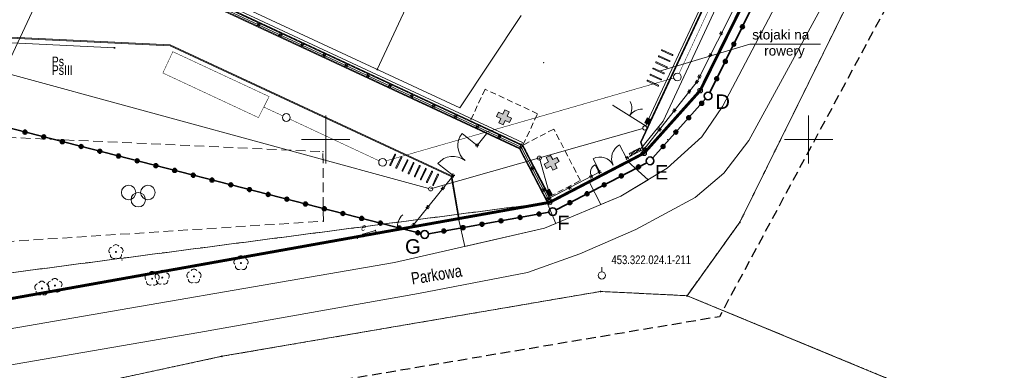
# Model space of a CAD drawing. Header units: millimetres. Extents: x -1269 to 2805, y -3872 to -312.
# Tile 4 of 19: x -1115 to -1013, y -3819 to -3782. Entities that reach past the tile are written whole.
import ezdxf
from ezdxf.enums import TextEntityAlignment as Align

# ---------------------------------------------------------------- set-up
doc = ezdxf.new("R2010")
doc.units = ezdxf.units.MM
for name, pattern in [('BORDER2', [22.225, 6.35, -3.175, 6.35, -3.175, 0, -3.175]), ('HIDDEN', [9.525, 6.35, -3.175]), ('L_0_04', [1.5, 1, -0.5]), ('L_0_45', [0.5, 0.25, -0.25]), ('L_0_52', [1, 0.75, -0.25])]:
    doc.linetypes.add(name, pattern=pattern)
doc.layers.get('0').update_dxf_attribs({"lineweight": 5})
for name, color, linetype, lineweight in [('A_chodnik', 132, 'Continuous', 5), ('A_granica obszaru opracowania', 5, 'Continuous', 5), ('A_hatch nawierzchnia', 253, 'Continuous', 5), ('A_hidden', 132, 'HIDDEN', 5), ('A_mapa vector', 253, 'Continuous', 5), ('A_ogrodzenie 2_4m', 45, 'Continuous', 5), ('A_opisy', 13, 'Continuous', 5), ('A_parking', 53, 'Continuous', 5), ('A_pzt granica działki', 1, 'BORDER2', 5), ('A_zjazd z drogi', 7, 'Continuous', 5), ('IE_nn', 240, 'Continuous', 5), ('S-kd', 230, 'Continuous', 5), ('S-ks', 12, 'Continuous', 5)]:
    doc.layers.add(name, color=color, linetype=linetype, lineweight=lineweight)
doc.styles.add('Arial', font='Arial.ttf')
doc.styles.get("Standard").update_dxf_attribs({"font": 'arial.ttf'})

# ---------------------------------------------------------------- blocks, each defined once
blk = doc.blocks.new('L_0_02_1')
at = {"color": 0}
blk.add_point((0, 0), dxfattribs=at)
blk = doc.blocks.new('L_0_02_2')
at = {"color": 0}
blk.add_point((0, 0), dxfattribs=at)
blk = doc.blocks.new('KTOK02_500')
at = {"color": 0, "linetype": 'Continuous', "lineweight": 13}
for centre, start, end in [((-3, 0), 0, 60.0184), ((3, 0), 119.9816, 180)]:
    blk.add_arc(centre, 3, start, end, dxfattribs=at)
blk = doc.blocks.new('KTOK04_500')
at = {"color": 0, "linetype": 'Continuous', "lineweight": 13}
blk.add_arc((3, 0), 3, 119.9816, 180, dxfattribs=at)
blk = doc.blocks.new('OBOP02_01')
at = {"linetype": 'Continuous', "lineweight": 18}
blk.add_hatch(color=0, dxfattribs=at).paths.add_polyline_path([(0, -0.1, 1), (0, 0.1, 1)])
at = {"color": 0, "linetype": 'Continuous', "lineweight": 18}
blk.add_circle((0, 0), 0.1, dxfattribs=at)
for centre, radius, start, end in [((-0.77, 0.25), 0.7, 101.6336, 222.6627), ((0, 0.8), 0.7, 29.8459, 150.1541), ((0.77, 0.25), 0.7, 317.3373, 78.3664), ((-0.46, -0.64), 0.71, 174.3693, 292.5572), ((0.46, -0.64), 0.71, 247.4428, 5.6307)]:
    blk.add_arc(centre, radius, start, end, dxfattribs=at)
blk = doc.blocks.new('BUBS04_1')
at = {"color": 0, "linetype": 'Continuous', "lineweight": 18}
for centre in [(-2, 0), (0, -1.5), (2, 0)]:
    blk.add_circle(centre, 1.5, dxfattribs=at)
blk = doc.blocks.new('zw$F0AB')
at = {"layer": 'A_mapa vector', "linetype": 'Continuous', "lineweight": 0}
for points in [[(229.34, 69, 1), (229.34, 69.09, 1)], [(214.91, 61.83, 1), (214.91, 61.92, 1)], [(223.88, 61.39, 1), (223.88, 61.48, 1)], [(175.7, 55.11, 1), (175.7, 55.2, 1)]]:
    blk.add_hatch(color=8, dxfattribs=at).paths.add_polyline_path(points)
at = {"layer": 'A_mapa vector', "linetype": 'CONTINUOUS', "lineweight": 0}
for p, q in [((229.34, 69.05), (315.95, 244.52)), ((225.23, 82.69), (237.2, 106.89)), ((225.23, 82.69), (219.43, 76.21)), ((219.43, 76.21), (209.65, 71.11)), ((117.95, 54.72), (209.65, 71.11)), ((229.34, 69.05), (223.88, 61.44)), ((214.91, 61.88), (175.7, 55.16)), ((223.88, 61.44), (214.91, 61.88)), ((223.88, 61.44), (270.84, 42.04)), ((175.7, 55.16), (155.78, 50.87))]:
    blk.add_line(p, q, dxfattribs=at)
at = {"layer": 'A_mapa vector', "color": 8, "linetype": 'L_0_04', "lineweight": 25, "flags": 128}
blk.add_lwpolyline([(132.44, 208.42), (272.32, 142.97), (227.23, 59.26), (127.11, 42.43), (76.33, 77.73)], close=True, dxfattribs=at)
at = {"layer": 'A_mapa vector', "color": 8, "linetype": 'L_0_52', "lineweight": 0, "flags": 128}
for points in [[(266.51, 144.36), (229.34, 69.05)], [(225.23, 82.69), (237.2, 106.89)], [(219.43, 76.21), (225.23, 82.69)], [(209.65, 71.11), (219.43, 76.21)], [(128.87, 60.55), (209.65, 71.11)], [(209.65, 71.11), (128.87, 60.55)], [(166.36, 63.37), (209.65, 71.11)], [(229.34, 69.05), (223.88, 61.44)], [(117.95, 54.72), (166.36, 63.37)], [(214.91, 61.88), (175.7, 55.16)], [(223.88, 61.44), (214.91, 61.88)], [(249.12, 51.02), (223.88, 61.44)], [(223.88, 61.44), (249.12, 51.02)], [(175.7, 55.16), (155.78, 50.87)]]:
    blk.add_lwpolyline(points, dxfattribs=at)
at = {"layer": 'A_mapa vector', "color": 8, "linetype": 'L_0_45', "lineweight": 0, "flags": 128}
for points in [[(229.34, 69.05), (266.51, 144.36)], [(266.51, 144.36), (229.34, 69.05)], [(225.23, 82.69), (237.2, 106.89)], [(237.2, 106.89), (225.23, 82.69)], [(219.43, 76.21), (225.23, 82.69)], [(225.23, 82.69), (219.43, 76.21)], [(209.65, 71.11), (219.43, 76.21)], [(219.43, 76.21), (209.65, 71.11)], [(128.87, 60.55), (209.65, 71.11)], [(209.65, 71.11), (128.87, 60.55)], [(166.36, 63.37), (209.65, 71.11)], [(209.65, 71.11), (166.36, 63.37)], [(223.88, 61.44), (229.34, 69.05)], [(229.34, 69.05), (223.88, 61.44)], [(117.95, 54.72), (166.36, 63.37)], [(166.36, 63.37), (117.95, 54.72)], [(214.91, 61.88), (175.7, 55.16)], [(175.7, 55.16), (214.91, 61.88)], [(223.88, 61.44), (214.91, 61.88)], [(214.91, 61.88), (223.88, 61.44)], [(249.12, 51.02), (223.88, 61.44)], [(223.88, 61.44), (249.12, 51.02)], [(175.7, 55.16), (155.78, 50.87)], [(155.78, 50.87), (175.7, 55.16)]]:
    blk.add_lwpolyline(points, dxfattribs=at)
at = {"layer": 'A_mapa vector', "color": 8, "linetype": 'Continuous', "lineweight": 0, "flags": 128}
for points in [[(216.21, 81.15), (219.64, 78.99)], [(186.46, 75.12), (186.46, 80.12)], [(186.46, 75.12), (186.46, 80.12)], [(236.46, 75.12), (236.46, 80.12)], [(236.46, 75.12), (236.46, 80.12)], [(236.46, 75.12), (236.46, 80.12)], [(236.46, 75.12), (236.46, 80.12)], [(183.96, 77.62), (188.96, 77.62)], [(183.96, 77.62), (188.96, 77.62)], [(233.96, 77.62), (236.46, 77.62)], [(233.96, 77.62), (236.46, 77.62)], [(236.46, 77.62), (238.96, 77.62)], [(236.46, 77.62), (238.96, 77.62)], [(193.9, 68.4), (194.94, 68.57)], [(190.29, 67.8), (191.61, 68.2), (191.69, 67.95), (190.37, 67.55), (190.29, 67.8)], [(215.05, 63.91), (215.05, 64.41)]]:
    blk.add_lwpolyline(points, dxfattribs=at)
at = {"layer": 'A_mapa vector', "color": 8, "linetype": 'L_0_04', "lineweight": 0, "flags": 128}
blk.add_lwpolyline([(186.21, 69.16), (186.17, 76.35), (148.31, 78.09), (148.19, 66.7), (186.21, 69.16)], dxfattribs=at)
at = {"layer": 'A_mapa vector', "color": 8, "linetype": 'Continuous', "lineweight": 0}
for centre, radius in [((225.23, 82.69), 0.25), ((219.43, 76.21), 0.25), ((209.65, 71.11), 0.25), ((229.34, 69.05), 0.045), ((215.05, 63.54), 0.375), ((214.91, 61.88), 0.045), ((223.88, 61.44), 0.045), ((175.7, 55.16), 0.045)]:
    blk.add_circle(centre, radius, dxfattribs=at)
at = {"layer": 'A_mapa vector', "color": 8}
for p in [(209.01, 85.58), (216.21, 81.15), (219.64, 78.99), (221.87, 77.59), (186.17, 76.35), (209.25, 71.09), (186.21, 69.16), (193.9, 68.4), (194.94, 68.57), (195.55, 68.78), (189.73, 67.38), (190.29, 67.8), (190.37, 67.55), (191.61, 68.2), (191.69, 67.95), (164.73, 65.98), (165.36, 65.15), (177.68, 64.82), (169.52, 63.32), (172.81, 63.44), (158.41, 62.48), (168.48, 63.2), (157.06, 62.19)]:
    blk.add_point(p, dxfattribs=at)
at = {"layer": 'A_mapa vector', "color": 8, "linetype": 'Continuous', "yscale": 0.5, "zscale": 0.5}
for name, p, xscale, rotation in [('L_0_02_1', (225.23, 82.69), 0.4999999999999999, 228.1699999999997), ('L_0_02_1', (225.23, 82.69), 0.5, 63.67999999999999), ('KTOK02_500', (217.93, 80.07), 0.5, 327.7400000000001), ('L_0_02_2', (219.43, 76.21), 0.5, 48.17), ('L_0_02_1', (219.43, 76.21), 0.4999999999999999, 207.54), ('L_0_02_2', (209.65, 71.11), 0.4999999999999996, 190.1299999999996), ('L_0_02_2', (209.65, 71.11), 0.5, 27.54), ('KTOK04_500', (193.9, 68.4), 0.5, 9.290000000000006), ('L_0_02_1', (229.34, 69.05), 0.5, 234.3400000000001), ('L_0_02_1', (229.34, 69.05), 0.5, 63.73000000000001), ('L_0_02_1', (214.91, 61.88), 0.4999999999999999, 189.7299999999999), ('L_0_02_2', (214.91, 61.88), 0.5, 357.19), ('L_0_02_2', (223.88, 61.44), 0.5, 54.34), ('L_0_02_1', (223.88, 61.44), 0.5, 337.55), ('L_0_02_1', (223.88, 61.44), 0.5, 177.19), ('L_0_02_1', (175.7, 55.16), 0.4999999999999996, 192.1499999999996), ('L_0_02_2', (175.7, 55.16), 0.5, 9.73)]:
    blk.add_blockref(name, p, dxfattribs=dict(at, xscale=xscale, rotation=rotation))
at = {"layer": 'A_mapa vector', "color": 8, "linetype": 'Continuous', "xscale": 0.5, "yscale": 0.5, "zscale": 0.5}
for name, p in [('BUBS04_1', (167.04, 72.13)), ('OBOP02_01', (164.73, 65.98)), ('OBOP02_01', (177.68, 64.82)), ('OBOP02_01', (158.41, 62.48)), ('OBOP02_01', (168.48, 63.2)), ('OBOP02_01', (169.52, 63.32)), ('OBOP02_01', (172.81, 63.44)), ('OBOP02_01', (157.06, 62.19))]:
    blk.add_blockref(name, p, dxfattribs=at)
at = {"layer": 'A_mapa vector', "color": 8, "style": 'Arial', "width": 0.78}
for s, height, p in [('Ps', 1, (158.08, 86.21)), ('PsIII', 1, (158.08, 85.31)), ('453.322.024.1-211', 0.9, (216.05, 65.61))]:
    blk.add_text(s, height=height, dxfattribs=at).set_placement(p, align=Align.TOP_LEFT)
at = {"layer": 'A_mapa vector', "color": 8, "style": 'Arial', "oblique": 15, "width": 0.78}
blk.add_text('e', height=0.75, dxfattribs=at).set_placement((190.07, 68.92), align=Align.TOP_LEFT)
at = {"layer": 'A_mapa vector', "color": 8, "style": 'Arial', "width": 0.78}
blk.add_text('Parkowa', height=1.25, rotation=9.3, dxfattribs=at).set_placement((195.21, 63.82), align=Align.TOP_LEFT)
blk = doc.blocks.new('zw$2B9E')
at = {"layer": 'A_hatch nawierzchnia'}
h = blk.add_hatch(color=1, dxfattribs=at)
h.dxf.hatch_style = 1
h.paths.add_polyline_path([(2.11, 2.05), (2.57, 1.84), (2.36, 1.39), (2.81, 1.17), (3.02, 1.63), (3.47, 1.42), (3.68, 1.87), (3.23, 2.08), (3.44, 2.53), (2.99, 2.74), (2.78, 2.29), (2.32, 2.5)])
at = {"layer": 'A_hidden', "linetype": 'HIDDEN', "ltscale": 0.1}
for p, q in [((2.11, 2.05), (2.32, 2.5)), ((2.11, 2.05), (2.57, 1.84)), ((2.32, 2.5), (2.78, 2.29)), ((2.78, 2.29), (2.99, 2.74)), ((2.99, 2.74), (3.44, 2.53)), ((3.23, 2.08), (3.44, 2.53)), ((3.23, 2.08), (3.68, 1.87)), ((2.36, 1.39), (2.57, 1.84)), ((2.36, 1.39), (2.81, 1.17)), ((2.81, 1.17), (3.02, 1.63)), ((3.02, 1.63), (3.47, 1.42)), ((3.47, 1.42), (3.68, 1.87))]:
    blk.add_line(p, q, dxfattribs=at)
blk.add_lwpolyline([(0, 0), (3.26, -1.52), (5.8, 3.92), (2.53, 5.44)], close=True, dxfattribs=at)
blk = doc.blocks.new('zw$72B4')
at = {"layer": 'A_ogrodzenie 2_4m'}
for p, q in [((0.05, -0.05), (-0.05, 0.05)), ((-0.05, -0.05), (0.05, 0.05))]:
    blk.add_line(p, q, dxfattribs=at)
at = {"layer": 'A_ogrodzenie 2_4m', "linetype": 'HIDDEN', "ltscale": 0.01}
blk.add_lwpolyline([(-0.12, 0.12), (-0.12, -0.12), (0.12, -0.12), (0.12, 0.12)], close=True, dxfattribs=at)
at = {"layer": 'A_ogrodzenie 2_4m'}
blk.add_lwpolyline([(-0.05, 0.05), (-0.05, -0.05), (0.05, -0.05), (0.05, 0.05)], close=True, dxfattribs=at)
blk = doc.blocks.new('zw$4BF9')
at = {"layer": 'A_ogrodzenie 2_4m'}
for p, q in [((5.03, 9.47), (6.59, 8.22)), ((7.57, 9.44), (6.59, 8.22)), ((21.34, 8.29), (22.06, 6.91)), ((11.14, 8.05), (13.95, 2.68)), ((2.53, 6.35), (4.09, 5.1)), ((18.59, 6.85), (19.31, 5.48)), ((19.22, 5.43), (18.81, 6.23)), ((4.06, 5.06), (0.03, 0.04))]:
    blk.add_line(p, q, dxfattribs=at)
for points in [[(11.14, 8.05), (11.14, 8.05), (-89.69, 55.03), (-87.99, 59.25), (-87.56, 60.24), (-75.49, 90.17), (-59.85, 129.16), (-17.97, 109.65), (59.05, 73.8), (29.36, 14.85), (23.38, 7.17)], [(23.95, 7.9), (22.06, 6.91)], [(19.31, 5.48), (13.95, 2.68)]]:
    blk.add_lwpolyline(points, dxfattribs=at)
for centre, radius, start, end in [((6.59, 8.22), 2, 141.294, 231.294), ((22.06, 6.91), 1.55, 117.5408, 207.5408), ((4.09, 5.1), 2, 51.294, 141.294), ((19.22, 5.43), 0.9, 117.5408, 207.5408), ((19.31, 5.48), 1.55, 27.5408, 117.5408)]:
    blk.add_arc(centre, radius, start, end, dxfattribs=at)
for p, rotation in [((-16.05, 20.72), 65.02180580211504), ((-13.78, 19.67), 65.02180580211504), ((31.86, 19.84), 63.26799960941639), ((-11.52, 18.61), 65.02180580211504), ((-9.25, 17.56), 65.02180580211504), ((30.74, 17.6), 63.26799960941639), ((-6.98, 16.5), 65.02180580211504), ((-4.72, 15.44), 65.02180580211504), ((29.61, 15.37), 63.26799960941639), ((-2.45, 14.39), 65.02180580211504), ((29.34, 14.82), 52.08704927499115), ((-0.19, 13.33), 65.02180580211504), ((28.56, 13.81), 52.08704927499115), ((2.08, 12.28), 65.02180580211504), ((4.35, 11.22), 65.02180580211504), ((27.02, 11.84), 52.08704927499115), ((6.61, 10.17), 65.02180580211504), ((8.88, 9.11), 65.02180580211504), ((25.48, 9.87), 52.08704927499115), ((6.59, 8.22), 51.29404449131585), ((11.14, 8.05), 65.02180580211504), ((23.95, 7.9), 27.54079736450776), ((22.1, 6.93), 27.54079736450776), ((4.09, 5.1), 51.29404449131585), ((12.3, 5.84), 27.54079736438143), ((18.38, 4.99), 27.54079736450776), ((19.27, 5.46), 27.54079736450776), ((3.03, 3.78), 51.29404449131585), ((13.46, 3.62), 27.54079736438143), ((16.16, 3.84), 27.54079736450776), ((13.95, 2.68), 9.778696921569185), ((1.46, 1.82), 51.29404449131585), ((0, 0), 51.29404449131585)]:
    blk.add_blockref('zw$72B4', p, dxfattribs=dict(at, rotation=rotation))
blk = doc.blocks.new('zw$3AD2')
at = {"layer": 'A_opisy'}
for points in [[(-0.05, 0.05), (-1.25, 0.05)], [(-1.25, -0.05), (-0.05, -0.05)]]:
    blk.add_lwpolyline(points, dxfattribs=at)
for centre, start, end in [((-1.25, 0), 90, 270), ((-0.05, 0), 270, 90)]:
    blk.add_arc(centre, 0.05, start, end, dxfattribs=at)
blk = doc.blocks.new('zw$374C')
at = {"layer": 'A_opisy', "rotation": 335.0218058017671}
for p in [(0.02, -0.07), (-0.57, -1.34), (-0.27, -0.7), (-1.16, -2.6), (-0.86, -1.97), (-1.45, -3.24)]:
    blk.add_blockref('zw$3AD2', p, dxfattribs=at)
blk = doc.blocks.new('zw$8536')
at = {"layer": 'S-ks', "color": 8, "const_width": 0.05}
for points in [[(-19.08, 1.48), (-7.99, -3.69)], [(-21, -2.64), (-9.9, -7.81)], [(-7.99, -3.69), (-7.08, -4.11)], [(-8.47, -8.03), (-6.89, -4.64)], [(-9.9, -7.81), (-9, -8.23)], [(-12.58, -16.87), (-8.8, -8.76)], [(-25.11, -11.48), (-14.02, -16.65)], [(-26.15, -13.71), (-15.06, -18.87)], [(-14.02, -16.65), (-13.12, -17.07)], [(-13.62, -19.1), (-12.92, -17.6)], [(-15.06, -18.87), (-14.15, -19.29)], [(-29.23, -20.3), (-18.13, -25.47)], [(-16.7, -25.7), (-13.96, -19.82)], [(-18.13, -25.47), (-17.23, -25.89)], [(-21.78, -36.62), (-17.03, -26.42)], [(-21.78, -36.62), (-17.03, -26.42)], [(-34.31, -31.22), (-23.22, -36.39)], [(-23.22, -36.39), (-22.31, -36.81)], [(-26.31, -43.02), (-37.28, -37.6)], [(-22.69, -38.57), (-22.12, -37.34)], [(-22.69, -38.57), (-22.12, -37.34)], [(-24.13, -38.35), (-23.23, -38.77)], [(-23.03, -39.3), (-23.84, -41.04)], [(-23.84, -41.04), (-23.03, -39.3)], [(-23.84, -41.04), (-23.03, -39.3)], [(-25.28, -40.81), (-24.38, -41.24)], [(-24.87, -43.25), (-24.18, -41.77)], [(-24.87, -43.25), (-24.18, -41.77)], [(-24.18, -41.77), (-24.87, -43.25)], [(-26.31, -43.02), (-25.4, -43.44)], [(-31.88, -58.3), (-25.21, -43.97)], [(-84.31, -56.04), (-85.34, -58.25), (-75.44, -62.87), (-74.34, -60.69), (-84.31, -56.04)], [(-62.22, -67.35), (-32.44, -58.78)], [(-74.89, -61.78), (-72.92, -62.69)], [(-72.19, -63.03), (-62.96, -67.34)]]:
    blk.add_lwpolyline(points, dxfattribs=at)
at = {"layer": 'S-ks', "color": 8}
for centre in [(-6.72, -4.28), (-8.64, -8.4), (-12.75, -17.24), (-13.79, -19.46), (-16.86, -26.06), (-21.95, -36.98), (-22.86, -38.94), (-24.01, -41.4), (-25.04, -43.61), (-32.05, -58.66), (-72.56, -62.86), (-62.59, -67.51)]:
    blk.add_circle(centre, 0.4, dxfattribs=at)
blk = doc.blocks.new('zw$CD52')
at = {"layer": 'S-kd'}
h = blk.add_hatch(dxfattribs=at)
h.set_pattern_fill('ANSI31', color=8, scale=0.01, angle=290.0218)
h.set_pattern_definition([(335.0218058, (1528.189614, 1696.752834), (0.01340717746, 0.02878037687), [])])
h.paths.add_polyline_path([(-34.79, -63.06), (-35.17, -62.89), (-35.42, -63.42), (-35.04, -63.6)])
h = blk.add_hatch(dxfattribs=at)
h.set_pattern_fill('ANSI31', color=8, scale=0.01, angle=342.5408)
h.set_pattern_definition([(27.5407974, (-490.729373, 2240.85234), (-0.0146805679, 0.0281521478), [])])
h.paths.add_polyline_path([(-45.29, -70.3), (-45.66, -70.49), (-45.39, -71.02), (-45.01, -70.82)])
at = {"layer": 'S-kd', "color": 8}
for p, q in [((-101.82, -58.21), (-57.81, -70.2)), ((-57.61, -70.26), (-35.64, -64.01)), ((-35.23, -63.51), (-35.34, -63.76)), ((-45.34, -70.66), (-46.35, -67.06))]:
    blk.add_line(p, q, dxfattribs=at)
for points in [[(-35.01, -62.96), (-5.38, 0.66), (-5.15, 0.55), (-34.79, -63.06)], [(-148.56, -18.64), (-48.08, -65.44), (-48.19, -65.67), (-148.66, -18.86)], [(-34.79, -63.06), (-35.04, -63.6), (-35.42, -63.42), (-35.17, -62.89)], [(-45.29, -70.3), (-45.01, -70.82), (-45.39, -71.02), (-45.66, -70.49)]]:
    blk.add_lwpolyline(points, close=True, dxfattribs=at)
blk.add_lwpolyline([(-95.07, -43.72), (-101.82, -58.21), (-106.95, -57.96)], dxfattribs=at)
for centre in [(-35.43, -63.95), (-46.35, -67.06), (-57.61, -70.26)]:
    blk.add_circle(centre, 0.212, dxfattribs=at)
blk = doc.blocks.new('zw$354D')
at = {"layer": 'A_granica obszaru opracowania', "linetype": 'Continuous', "lineweight": 35}
h = blk.add_hatch(color=5, dxfattribs=at)
h.dxf.hatch_style = 1
edge = h.paths.add_edge_path()
edge.add_ellipse((0, 0), major_axis=(20, 0), ratio=1, start_angle=0, end_angle=360)
at = {"layer": 'A_granica obszaru opracowania', "color": 5, "linetype": 'Continuous', "lineweight": 35}
blk.add_circle((0, 0), 20, dxfattribs=at)

msp = doc.modelspace()

# ---------------------------------------------------------------- block references
at = {"layer": 'A_mapa vector'}
msp.add_blockref('zw$F0AB', (-1269.4, -3872.28), dxfattribs=at)

# ---------------------------------------------------------------- next in the draw order: linework, layer by layer
at = {"layer": 'A_chodnik'}
msp.add_line((-1059.58, -3801.08), (-1059.51, -3801.04), dxfattribs=at)
msp.add_lwpolyline([(-1059.58, -3801.08), (-1062.58, -3795.31), (-1163.23, -3748.43), (-1159.33, -3738.81), (-1146.16, -3710.55), (-1147.7, -3709.83), (-1145.95, -3706.06), (-1144.41, -3706.78), (-1131.4, -3678.86), (-1095.84, -3695.43), (-1094.88, -3693.36), (-1069.77, -3705.06), (-1070.73, -3707.12), (-1037.34, -3722.68), (-1036.56, -3720.99), (-1019.52, -3728.93), (-1050.27, -3794.95), (-1049.9, -3796.03)], close=True, dxfattribs=at)
for points in [[(-1144.37, -3706.89), (-1131.36, -3678.97), (-1095.8, -3695.53), (-1094.84, -3693.47), (-1069.87, -3705.1), (-1070.84, -3707.16), (-1037.31, -3722.78), (-1036.52, -3721.1), (-1019.62, -3728.97), (-1050.36, -3794.95), (-1049.97, -3796.07)], [(-1059.51, -3801.04), (-1062.52, -3795.25), (-1093.19, -3780.96)]]:
    msp.add_lwpolyline(points, dxfattribs=at)
at = {"layer": 'A_granica obszaru opracowania', "color": 5, "linetype": 'Continuous', "lineweight": 35}
for points in [[(-1013.3, -3729.4), (-1043.16, -3789.8)], [(-1043.6, -3790.45), (-1049.08, -3796.57)], [(-1073.09, -3804.4), (-1119.16, -3792.59), (-1137.67, -3791.7)], [(-1049.7, -3797.06), (-1059.07, -3801.94)], [(-1059.82, -3802.2), (-1072.31, -3804.43)]]:
    msp.add_lwpolyline(points, dxfattribs=at)
for centre in [(-1043.34, -3790.15), (-1049.35, -3796.87), (-1059.43, -3802.13), (-1072.7, -3804.5)]:
    msp.add_circle(centre, 0.4, dxfattribs=at)
at = {"layer": 'A_ogrodzenie 2_4m'}
msp.add_lwpolyline([(-1062.71, -3795.44), (-1062.71, -3795.44), (-1163.54, -3748.47), (-1161.84, -3744.25), (-1161.41, -3743.26), (-1149.34, -3713.32), (-1133.7, -3674.34), (-1091.83, -3693.84), (-1014.8, -3729.7), (-1044.49, -3788.65), (-1050.47, -3796.33)], dxfattribs=at)
msp.add_lwpolyline([(-1062.71, -3795.44), (-1062.71, -3795.44), (-1163.54, -3748.47), (-1161.84, -3744.25), (-1161.41, -3743.26), (-1149.34, -3713.32), (-1133.7, -3674.34), (-1091.83, -3693.84), (-1014.8, -3729.7), (-1044.49, -3788.65), (-1050.47, -3796.33)], dxfattribs=at)
at = {"layer": 'A_opisy'}
msp.add_lwpolyline([(-1031.69, -3784.78), (-1039.03, -3784.78), (-1048.36, -3787.59)], dxfattribs=at)
at = {"layer": 'A_parking'}
msp.add_line((-1069.19, -3802.86), (-1059.88, -3801.19), dxfattribs=at)
for points in [[(-1139.64, -3759.42), (-1139.78, -3759.72), (-1158.13, -3751.18), (-1169.81, -3776.25), (-1157.15, -3782.15), (-1099.06, -3784.94)], [(-1059.98, -3801.21), (-1062.89, -3795.63), (-1093.48, -3781.38), (-1093.3, -3781), (-1094.24, -3780.56), (-1094.42, -3780.94), (-1116.14, -3770.83), (-1115.96, -3770.45), (-1116.91, -3770.01), (-1117.08, -3770.39), (-1138.73, -3760.3), (-1138.55, -3759.92), (-1139.57, -3759.45), (-1139.74, -3759.83), (-1158.09, -3751.28), (-1169.7, -3776.21), (-1157.13, -3782.07), (-1099.04, -3784.86)], [(-1059.9, -3801.2), (-1062.83, -3795.57), (-1093.37, -3781.34), (-1093.23, -3781.04)], [(-1099.06, -3784.94), (-1069.97, -3798.49), (-1069.19, -3802.86)], [(-1099.04, -3784.86), (-1069.9, -3798.43), (-1069.11, -3802.84)]]:
    msp.add_lwpolyline(points, dxfattribs=at)
at = {"layer": 'A_pzt granica działki', "ltscale": 0.2, "const_width": 0.3}
msp.add_lwpolyline([(-1133.63, -3674.04), (-1091.47, -3693.68), (-1014.47, -3729.52), (-1032.2, -3765.39), (-1044.17, -3789.59), (-1049.97, -3796.07), (-1059.75, -3801.17), (-1151.45, -3817.56), (-1184.25, -3795.42)], close=True, dxfattribs=at)
at = {"layer": 'A_zjazd z drogi'}
for points in [[(-1029.6, -3767.94), (-1041.86, -3791.25), (-1044.01, -3794.39), (-1047.57, -3797.64), (-1052.39, -3800.52), (-1060.3, -3803.85), (-1075.83, -3807.41), (-1115.82, -3814.3), (-1132.53, -3816.78), (-1141.11, -3818.01), (-1145.67, -3819.34), (-1151.53, -3822.33), (-1156.54, -3825.57), (-1160.55, -3829.11), (-1164.03, -3833.3), (-1167.84, -3839.02), (-1170.22, -3843.75)], [(-1170.22, -3843.75), (-1165.9, -3843.75), (-1164.13, -3840.34), (-1160.45, -3835.34), (-1155.89, -3830.4), (-1152.69, -3827.65), (-1148.13, -3824.92), (-1143.36, -3822.95), (-1138.83, -3821.69), (-1121.16, -3818.96), (-1096.1, -3814.67), (-1073.32, -3810.62), (-1062.06, -3808.44), (-1056.64, -3806.5), (-1050.82, -3803.98), (-1044.69, -3800.68), (-1041.73, -3798.13), (-1039.11, -3794.76), (-1031.96, -3781.61), (-1024.55, -3767.94)]]:
    msp.add_lwpolyline(points, dxfattribs=at)
for points in [[(-1050.6, -3797.89), (-1049.55, -3798.83), (-1052.39, -3800.52), (-1054.44, -3801.39), (-1055.65, -3799.03), (-1051.66, -3796.95)], [(-1069.19, -3802.86), (-1060, -3801.21), (-1059.1, -3803.35), (-1060.3, -3803.85), (-1068.53, -3805.74)]]:
    msp.add_lwpolyline(points, close=True, dxfattribs=at)
at = {"layer": 'IE_nn'}
for p, q in [((-1048, -3792.76), (-1018.07, -3728.52)), ((-1158.09, -3749.91), (-1069.06, -3791.38)), ((-1073.68, -3778.98), (-1077.6, -3787.4)), ((-1069.06, -3791.38), (-1062.7, -3781.82)), ((-1157.27, -3782.64), (-1104.82, -3785.16)), ((-1050.38, -3795.68), (-1048, -3792.76)), ((-1051.52, -3796.1), (-1050.45, -3795.55)), ((-1050.85, -3796.09), (-1051.52, -3796.1)), ((-1051.38, -3796.37), (-1051.52, -3796.1)), ((-1051.38, -3796.37), (-1050.32, -3795.81)), ((-1051.38, -3796.37), (-1050.99, -3795.83)), ((-1050.99, -3795.83), (-1050.32, -3795.81)), ((-1050.85, -3796.09), (-1050.99, -3795.83)), ((-1050.45, -3795.55), (-1050.85, -3796.09)), ((-1050.32, -3795.81), (-1050.45, -3795.55))]:
    msp.add_line(p, q, dxfattribs=at)
at = {"layer": 'IE_nn', "const_width": 0.1}
for points in [[(-1104.87, -3785.16, 1), (-1104.77, -3785.16, 1)], [(-1077.65, -3787.4, 1), (-1077.55, -3787.4, 1)]]:
    msp.add_lwpolyline(points, format="xyb", close=True, dxfattribs=at)
at = {"layer": 'S-kd'}
msp.add_lwpolyline([(-1163.03, -3748.16), (-1062.56, -3794.96), (-1062.66, -3795.18), (-1163.13, -3748.38)], close=True, dxfattribs=at)
at = {"layer": 'S-ks', "const_width": 0.05}
msp.add_lwpolyline([(-1076.7, -3796.87), (-1046.91, -3788.29)], dxfattribs=at)

# ---------------------------------------------------------------- next in the draw order: block references
at = {"layer": 'A_granica obszaru opracowania'}
for p, xscale, yscale, zscale, rotation in [((-1039.79, -3782.98), 0.01000000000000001, 0.01000000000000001, 0.01000000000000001, 78.28667023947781), ((-1040.68, -3784.78), 0.01000000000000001, 0.01000000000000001, 0.01000000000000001, 78.28667023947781), ((-1041.56, -3786.57), 0.01000000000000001, 0.01000000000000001, 0.01000000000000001, 78.28667023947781), ((-1042.45, -3788.36), 0.01000000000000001, 0.01000000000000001, 0.01000000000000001, 78.28667023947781), ((-1044.01, -3790.91), 0.01000000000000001, 0.01000000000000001, 0.01000000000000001, 62.77445643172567), ((-1045.35, -3792.4), 0.01000000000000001, 0.01000000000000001, 0.01000000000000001, 62.77445643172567), ((-1114.09, -3793.89), 0.01, 0.01, 0.01, 0.2296457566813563), ((-1112.15, -3794.39), 0.01, 0.01, 0.01, 0.2296457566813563), ((-1046.68, -3793.89), 0.01000000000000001, 0.01000000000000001, 0.01000000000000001, 62.77445643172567), ((-1110.22, -3794.88), 0.01, 0.01, 0.01, 0.2296457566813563), ((-1108.28, -3795.38), 0.01, 0.01, 0.01, 0.2296457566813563), ((-1048.01, -3795.38), 0.01000000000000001, 0.01000000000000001, 0.01000000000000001, 62.77445643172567), ((-1106.34, -3795.88), 0.01, 0.01, 0.01, 0.2296457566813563), ((-1104.41, -3796.37), 0.01, 0.01, 0.01, 0.2296457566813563), ((-1102.47, -3796.87), 0.01, 0.01, 0.01, 0.2296457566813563), ((-1100.53, -3797.37), 0.01, 0.01, 0.01, 0.2296457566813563), ((-1050.56, -3797.5), 0.01000000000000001, 0.01000000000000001, 0.01000000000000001, 42.14576027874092), ((-1098.59, -3797.86), 0.01, 0.01, 0.01, 0.2296457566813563), ((-1096.66, -3798.36), 0.01, 0.01, 0.01, 0.2296457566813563), ((-1052.33, -3798.43), 0.01000000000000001, 0.01000000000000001, 0.01000000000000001, 42.14576027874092), ((-1094.72, -3798.86), 0.01, 0.01, 0.01, 0.2296457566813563), ((-1092.78, -3799.35), 0.01, 0.01, 0.01, 0.2296457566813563), ((-1054.11, -3799.35), 0.01000000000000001, 0.01000000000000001, 0.01000000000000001, 42.14576027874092), ((-1090.84, -3799.85), 0.01, 0.01, 0.01, 0.2296457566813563), ((-1088.91, -3800.35), 0.01, 0.01, 0.01, 0.2296457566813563), ((-1055.88, -3800.28), 0.01000000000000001, 0.01000000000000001, 0.01000000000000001, 42.14576027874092), ((-1086.97, -3800.84), 0.01, 0.01, 0.01, 0.2296457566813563), ((-1085.03, -3801.34), 0.01, 0.01, 0.01, 0.2296457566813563), ((-1057.65, -3801.2), 0.01000000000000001, 0.01000000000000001, 0.01000000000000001, 42.14576027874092), ((-1083.09, -3801.83), 0.01, 0.01, 0.01, 0.2296457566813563), ((-1081.16, -3802.33), 0.01, 0.01, 0.01, 0.2296457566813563), ((-1062.82, -3802.73), 0.01000000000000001, 0.01000000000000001, 0.01000000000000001, 24.73871695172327), ((-1060.85, -3802.38), 0.01000000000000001, 0.01000000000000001, 0.01000000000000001, 24.73871695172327), ((-1079.22, -3802.83), 0.01, 0.01, 0.01, 0.2296457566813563), ((-1077.28, -3803.32), 0.01, 0.01, 0.01, 0.2296457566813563), ((-1066.76, -3803.44), 0.01000000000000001, 0.01000000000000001, 0.01000000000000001, 24.73871695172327), ((-1064.79, -3803.08), 0.01000000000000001, 0.01000000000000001, 0.01000000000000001, 24.73871695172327), ((-1075.34, -3803.82), 0.01, 0.01, 0.01, 0.2296457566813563), ((-1073.41, -3804.32), 0.01, 0.01, 0.01, 0.2296457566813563), ((-1070.7, -3804.14), 0.01000000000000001, 0.01000000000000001, 0.01000000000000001, 24.73871695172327), ((-1068.73, -3803.79), 0.01000000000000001, 0.01000000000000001, 0.01000000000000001, 24.73871695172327)]:
    msp.add_blockref('zw$354D', p, dxfattribs=dict(at, xscale=xscale, yscale=yscale, zscale=zscale, rotation=rotation))
at = {"layer": 'A_hidden'}
for p, rotation in [((-1062.52, -3795.25), 90.00000000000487), ((-1059.75, -3800.57), 52.51899156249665)]:
    msp.add_blockref('zw$2B9E', p, dxfattribs=dict(at, rotation=rotation))
at = {"layer": 'A_ogrodzenie 2_4m'}
msp.add_blockref('zw$4BF9', (-1073.85, -3803.5), dxfattribs=at)
at = {"layer": 'A_opisy'}
msp.add_blockref('zw$374C', (-1047.02, -3785.86), dxfattribs=at)
at = {"layer": 'A_opisy', "rotation": 65.02180580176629}
for p in [(-1075.73, -3796.17), (-1075.1, -3796.46), (-1074.46, -3796.76), (-1073.83, -3797.05), (-1073.19, -3797.35), (-1072.56, -3797.65), (-1071.92, -3797.94), (-1071.29, -3798.24)]:
    msp.add_blockref('zw$3AD2', p, dxfattribs=at)
at = {"layer": 'S-kd'}
msp.add_blockref('zw$CD52', (-1014.47, -3729.52), dxfattribs=at)
at = {"layer": 'S-ks'}
msp.add_blockref('zw$8536', (-1014.47, -3729.52), dxfattribs=at)

# ---------------------------------------------------------------- next in the draw order: texts
at = {"layer": 'A_granica obszaru opracowania', "color": 5, "linetype": 'Continuous', "lineweight": 35, "char_height": 1.5, "width": 1.9172, "attachment_point": 5}
for s, insert in [('D', (-1041.84, -3790.74)), ('E', (-1048.16, -3798.05)), ('F', (-1058.33, -3803.29)), ('G', (-1073.92, -3805.75))]:
    msp.add_mtext(s, dxfattribs=dict(at, insert=insert))
at = {"layer": 'A_opisy', "insert": (-1035.82, -3784.78), "char_height": 1, "width": 8.753, "attachment_point": 5}
msp.add_mtext('stojaki na\\P{\\fArial|b0|i0|c0|p34;\\W1.97012; }rowery', dxfattribs=at)

doc.saveas('drawing.dxf')
